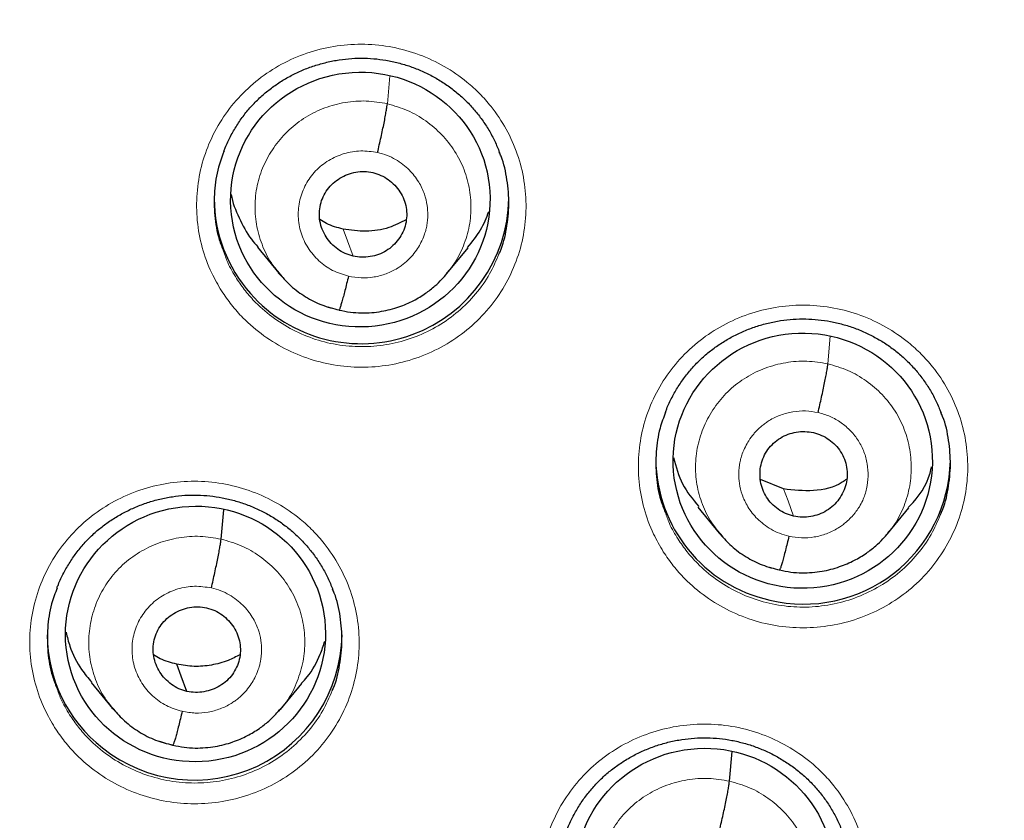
# Model space of a CAD drawing. Header units: millimetres. Extents: x 8 to 2230, y 12 to 2204.
# Tile 47 of 163: x 1065 to 1077, y 1859 to 1868. Entities that reach past the tile are written whole.
import ezdxf

# ---------------------------------------------------------------- set-up
doc = ezdxf.new("R2010")
doc.units = ezdxf.units.MM

msp = doc.modelspace()

# ---------------------------------------------------------------- linework, layer by layer
at = {"color": 252, "linetype": 'Continuous', "lineweight": 0}
for p, q in [((1069.657, 1867.136), (1069.685, 1867.458)), ((1068.445, 1865.14), (1068.424, 1865.168)), ((1069.095, 1864.754), (1068.975, 1864.795)), ((1074.74, 1864.137), (1074.768, 1864.456)), ((1073.531, 1862.139), (1073.505, 1862.171)), ((1074.178, 1861.757), (1074.071, 1861.793)), ((1066.519, 1860.13), (1066.498, 1860.157)), ((1067.177, 1859.737), (1067.031, 1859.785))]:
    msp.add_line(p, q, dxfattribs=at)
at = {"color": 7, "linetype": 'Continuous', "lineweight": 30}
for p, q in [((1068.157, 1865.483), (1068.405, 1865.183)), ((1070.342, 1865.178), (1070.588, 1865.476)), ((1068.398, 1865.187), (1068.42, 1865.165)), ((1068.424, 1865.168), (1068.409, 1865.186)), ((1069.099, 1864.756), (1069.095, 1864.754)), ((1074.228, 1862.694), (1073.962, 1862.805)), ((1067.739, 1862.115), (1067.769, 1862.455)), ((1073.239, 1862.485), (1073.486, 1862.185)), ((1075.427, 1862.178), (1075.674, 1862.476)), ((1073.481, 1862.19), (1073.502, 1862.167)), ((1073.505, 1862.171), (1073.491, 1862.189)), ((1074.182, 1861.758), (1074.178, 1861.757)), ((1066.24, 1860.461), (1066.487, 1860.161)), ((1068.425, 1860.152), (1068.671, 1860.449)), ((1066.479, 1860.171), (1066.495, 1860.154)), ((1066.498, 1860.157), (1066.491, 1860.165)), ((1068.421, 1860.155), (1068.399, 1860.13)), ((1067.181, 1859.738), (1067.177, 1859.737)), ((1073.604, 1859.324), (1073.635, 1859.668))]:
    msp.add_line(p, q, dxfattribs=at)
at = {"color": 252, "linetype": 'Continuous', "lineweight": 0, "flags": 128}
for points in [[(1069.262, 1865.379), (1069.197, 1865.554), (1069.145, 1865.691)], [(1074.345, 1862.381), (1074.28, 1862.556), (1074.228, 1862.694)]]:
    msp.add_lwpolyline(points, dxfattribs=at)
at = {"color": 7, "linetype": 'Continuous', "lineweight": 30, "flags": 128}
msp.add_lwpolyline([(1067.344, 1860.36), (1067.279, 1860.536), (1067.227, 1860.674)], dxfattribs=at)
at = {"color": 7, "linetype": 'Continuous', "lineweight": 30}
for centre, radius, start, end in [((1076.618, 1872.562), 23.103, 180.8483, 359.1517), ((1069.31, 1866.045), 1.651, 180.0713, 221.6306), ((1069.356, 1866.072), 1.703, 221.2711, 359.0367), ((1074.431, 1863.05), 1.677, 180.4023, 257.6351), ((1074.462, 1863.058), 1.692, 256.6585, 358.639), ((1067.391, 1861.015), 1.658, 180.1347, 231.9848), ((1067.432, 1861.039), 1.702, 231.3847, 359.0768)]:
    msp.add_arc(centre, radius, start, end, dxfattribs=at)
at = {"color": 252, "linetype": 'Continuous', "lineweight": 0}
msp.add_arc((1076.617, 1872.592), 23.122, 184.1721, 355.9416, dxfattribs=at)
at = {"color": 7, "linetype": 'Continuous', "lineweight": 30}
for centre, major_axis, ratio in [((1069.345, 1866.031), (1.494, 0.097), 0.981131), ((1074.45, 1863.02), (1.495, 0.05), 0.983788), ((1067.443, 1861.022), (1.492, 0.158), 0.982063), ((1073.318, 1858.228), (1.496, 0.084), 0.984969)]:
    msp.add_ellipse(centre, major_axis=major_axis, ratio=ratio, dxfattribs=at)
for points, knots in [([(1051.429, 1868.578), (1051.457, 1868.402), (1051.513, 1868.042), (1051.613, 1867.502), (1051.725, 1866.958), (1051.85, 1866.417), (1051.987, 1865.878), (1052.137, 1865.343), (1052.298, 1864.811), (1052.471, 1864.283), (1052.656, 1863.758), (1052.853, 1863.238), (1053.062, 1862.722), (1053.282, 1862.211), (1053.514, 1861.705), (1053.757, 1861.204), (1054.012, 1860.708), (1054.277, 1860.218), (1054.554, 1859.734), (1054.841, 1859.256), (1055.139, 1858.785), (1055.448, 1858.32), (1055.767, 1857.862), (1056.097, 1857.411), (1056.436, 1856.967), (1056.786, 1856.531), (1057.145, 1856.102), (1057.514, 1855.682), (1057.892, 1855.269), (1058.28, 1854.865), (1058.676, 1854.47), (1059.081, 1854.083), (1059.495, 1853.705), (1059.918, 1853.336), (1060.349, 1852.977), (1060.787, 1852.627), (1061.234, 1852.286), (1061.688, 1851.956), (1062.149, 1851.635), (1062.618, 1851.325), (1063.093, 1851.025), (1063.575, 1850.735), (1064.064, 1850.456), (1064.559, 1850.188), (1065.059, 1849.93), (1065.566, 1849.684), (1066.077, 1849.448), (1066.595, 1849.224), (1067.084, 1849.024), (1067.403, 1848.903), (1067.546, 1848.849)], [0, 0, 0, 0, 0.020195, 0.041115, 0.062035, 0.082956, 0.103876, 0.124797, 0.145719, 0.16664, 0.187562, 0.208484, 0.229407, 0.25033, 0.271254, 0.292177, 0.313102, 0.334027, 0.354952, 0.375878, 0.396804, 0.417731, 0.438658, 0.459586, 0.480515, 0.501444, 0.522373, 0.543304, 0.564234, 0.585166, 0.606098, 0.62703, 0.647963, 0.668897, 0.689831, 0.710765, 0.731701, 0.752636, 0.773573, 0.79451, 0.815447, 0.836385, 0.857323, 0.878262, 0.899201, 0.920141, 0.941081, 0.962022, 0.982963, 1, 1, 1, 1]), ([(1074.352, 1847.307), (1074.5, 1847.294), (1074.835, 1847.265), (1075.359, 1847.235), (1075.924, 1847.214), (1076.489, 1847.205), (1077.054, 1847.208), (1077.619, 1847.224), (1078.184, 1847.252), (1078.747, 1847.292), (1079.31, 1847.345), (1079.871, 1847.409), (1080.431, 1847.487), (1080.989, 1847.576), (1081.545, 1847.677), (1082.098, 1847.791), (1082.648, 1847.916), (1083.196, 1848.054), (1083.74, 1848.203), (1084.281, 1848.364), (1084.818, 1848.537), (1085.351, 1848.722), (1085.88, 1848.918), (1086.404, 1849.126), (1086.923, 1849.345), (1087.438, 1849.575), (1087.947, 1849.817), (1088.45, 1850.07), (1088.947, 1850.333), (1089.439, 1850.607), (1089.924, 1850.892), (1090.402, 1851.188), (1090.874, 1851.493), (1091.339, 1851.809), (1091.796, 1852.135), (1092.246, 1852.471), (1092.689, 1852.817), (1093.123, 1853.172), (1093.549, 1853.537), (1093.967, 1853.911), (1094.376, 1854.293), (1094.777, 1854.685), (1095.169, 1855.085), (1095.551, 1855.494), (1095.924, 1855.911), (1096.288, 1856.336), (1096.642, 1856.769), (1096.986, 1857.209), (1097.32, 1857.657), (1097.644, 1858.112), (1097.957, 1858.574), (1098.26, 1859.042), (1098.553, 1859.517), (1098.834, 1859.999), (1099.105, 1860.486), (1099.364, 1860.979), (1099.613, 1861.478), (1099.85, 1861.982), (1100.075, 1862.491), (1100.289, 1863.005), (1100.491, 1863.523), (1100.682, 1864.046), (1100.861, 1864.572), (1101.027, 1865.103), (1101.182, 1865.637), (1101.325, 1866.174), (1101.455, 1866.714), (1101.574, 1867.257), (1101.679, 1867.802), (1101.752, 1868.218), (1101.786, 1868.454), (1101.794, 1868.506)], [0, 0, 0, 0, 0.011565, 0.026262, 0.04096, 0.055657, 0.070355, 0.085052, 0.09975, 0.114447, 0.129145, 0.143842, 0.158539, 0.173236, 0.187934, 0.202631, 0.217328, 0.232024, 0.246721, 0.261417, 0.276114, 0.29081, 0.305506, 0.320201, 0.334897, 0.349592, 0.364287, 0.378981, 0.393676, 0.40837, 0.423063, 0.437757, 0.45245, 0.467142, 0.481835, 0.496527, 0.511219, 0.52591, 0.540601, 0.555291, 0.569981, 0.584671, 0.599361, 0.61405, 0.628738, 0.643426, 0.658114, 0.672801, 0.687488, 0.702175, 0.716861, 0.731547, 0.746232, 0.760917, 0.775602, 0.790286, 0.80497, 0.819654, 0.834337, 0.84902, 0.863702, 0.878385, 0.893067, 0.907748, 0.92243, 0.937111, 0.951792, 0.966473, 0.981153, 0.995833, 1, 1, 1, 1]), ([(1067.77, 1866.586), (1067.775, 1866.6), (1067.797, 1866.66), (1067.846, 1866.761), (1067.918, 1866.887), (1068.001, 1867.006), (1068.093, 1867.116), (1068.194, 1867.216), (1068.303, 1867.307), (1068.42, 1867.389), (1068.545, 1867.462), (1068.677, 1867.525), (1068.815, 1867.576), (1068.956, 1867.616), (1069.101, 1867.644), (1069.246, 1867.66), (1069.391, 1867.663), (1069.535, 1867.654), (1069.677, 1867.633), (1069.819, 1867.6), (1069.957, 1867.555), (1070.092, 1867.498), (1070.222, 1867.431), (1070.345, 1867.353), (1070.461, 1867.265), (1070.568, 1867.168), (1070.665, 1867.063), (1070.752, 1866.951), (1070.83, 1866.831), (1070.898, 1866.706), (1070.933, 1866.618), (1070.951, 1866.575)], [0, 0, 0, 0, 0.011259, 0.047258, 0.083255, 0.119015, 0.154378, 0.189244, 0.223844, 0.258779, 0.294093, 0.329692, 0.365455, 0.401244, 0.436901, 0.472324, 0.50745, 0.542206, 0.577053, 0.612189, 0.647563, 0.683104, 0.718723, 0.754301, 0.789749, 0.825005, 0.859986, 0.894871, 0.930068, 0.965529, 1, 1, 1, 1]), ([(1069.544, 1866.573), (1069.551, 1866.603), (1069.564, 1866.661), (1069.584, 1866.75), (1069.602, 1866.835), (1069.619, 1866.915), (1069.633, 1866.988), (1069.644, 1867.051), (1069.653, 1867.104), (1069.655, 1867.125), (1069.657, 1867.136)], [0, 0, 0, 0, 0.125517, 0.250291, 0.375166, 0.50026, 0.625323, 0.750106, 0.874719, 1, 1, 1, 1]), ([(1067.772, 1866.588), (1067.749, 1866.527), (1067.692, 1866.379), (1067.656, 1866.127), (1067.659, 1865.847), (1067.697, 1865.611), (1067.75, 1865.478), (1067.768, 1865.433)], [0, 0, 0, 0, 0.164311, 0.401556, 0.638802, 0.876033, 1, 1, 1, 1]), ([(1070.945, 1865.403), (1070.949, 1865.412), (1070.993, 1865.504), (1071.036, 1865.699), (1071.068, 1865.978), (1071.042, 1866.258), (1071.001, 1866.461), (1070.955, 1866.562), (1070.948, 1866.577)], [0, 0, 0, 0, 0.022848, 0.256624, 0.490399, 0.724148, 0.957897, 1, 1, 1, 1]), ([(1069.262, 1865.379), (1069.23, 1865.388), (1069.167, 1865.406), (1069.082, 1865.457), (1069.008, 1865.522), (1068.948, 1865.6), (1068.903, 1865.687), (1068.876, 1865.78), (1068.869, 1865.877), (1068.882, 1865.973), (1068.914, 1866.065), (1068.963, 1866.149), (1069.029, 1866.221), (1069.108, 1866.28), (1069.197, 1866.323), (1069.292, 1866.35), (1069.392, 1866.359), (1069.457, 1866.348), (1069.489, 1866.342)], [0, 0, 0, 0, 0.062616, 0.125098, 0.187758, 0.250493, 0.313058, 0.375347, 0.437604, 0.499998, 0.562392, 0.624651, 0.686941, 0.749507, 0.812242, 0.874902, 0.937383, 1, 1, 1, 1]), ([(1069.489, 1866.342), (1069.521, 1866.333), (1069.584, 1866.314), (1069.669, 1866.263), (1069.744, 1866.198), (1069.805, 1866.121), (1069.85, 1866.035), (1069.876, 1865.941), (1069.883, 1865.844), (1069.87, 1865.747), (1069.839, 1865.655), (1069.789, 1865.571), (1069.723, 1865.498), (1069.645, 1865.438), (1069.556, 1865.395), (1069.46, 1865.37), (1069.36, 1865.362), (1069.295, 1865.373), (1069.262, 1865.379)], [0, 0, 0, 0, 0.062453, 0.124914, 0.187517, 0.250106, 0.312497, 0.374752, 0.437128, 0.499593, 0.562031, 0.624529, 0.687149, 0.749751, 0.81225, 0.874787, 0.937388, 1, 1, 1, 1]), ([(1067.855, 1866.09), (1067.855, 1866.09), (1067.868, 1865.996), (1067.944, 1865.82), (1068.047, 1865.615), (1068.137, 1865.515), (1068.162, 1865.487)], [0, 0, 0, 0, 0.000043, 0.41641, 0.832507, 1, 1, 1, 1]), ([(1070.583, 1865.48), (1070.637, 1865.545), (1070.74, 1865.671), (1070.8, 1865.822), (1070.828, 1865.895)], [0, 0, 0, 0, 0.515768, 1, 1, 1, 1]), ([(1069.145, 1865.691), (1069.08, 1865.708), (1068.985, 1865.733), (1068.903, 1865.784), (1068.878, 1865.8)], [0, 0, 0, 0, 0.691079, 1, 1, 1, 1]), ([(1069.874, 1865.798), (1069.809, 1865.765), (1069.664, 1865.692), (1069.41, 1865.653), (1069.233, 1865.678), (1069.145, 1865.691)], [0, 0, 0, 0, 0.291054, 0.645434, 1, 1, 1, 1]), ([(1068.42, 1865.165), (1068.46, 1865.12), (1068.547, 1865.023), (1068.711, 1864.906), (1068.898, 1864.809), (1069.033, 1864.775), (1069.1, 1864.758)], [0, 0, 0, 0, 0.22218, 0.482484, 0.741527, 1, 1, 1, 1]), ([(1069.1, 1864.757), (1069.144, 1864.748), (1069.228, 1864.731), (1069.354, 1864.723), (1069.474, 1864.726), (1069.621, 1864.745), (1069.785, 1864.787), (1069.955, 1864.86), (1070.093, 1864.943), (1070.2, 1865.028), (1070.282, 1865.106), (1070.325, 1865.157), (1070.344, 1865.18)], [0, 0, 0, 0, 0.095839, 0.186903, 0.273437, 0.355547, 0.50647, 0.639858, 0.755729, 0.854237, 0.935589, 1, 1, 1, 1]), ([(1069.208, 1865.148), (1069.201, 1865.119), (1069.187, 1865.061), (1069.167, 1864.982), (1069.149, 1864.911), (1069.132, 1864.851), (1069.118, 1864.804), (1069.107, 1864.771), (1069.103, 1864.762), (1069.1, 1864.758)], [0, 0, 0, 0, 0.145059, 0.290595, 0.436565, 0.582618, 0.728564, 0.874523, 1, 1, 1, 1]), ([(1072.865, 1863.576), (1072.87, 1863.59), (1072.891, 1863.65), (1072.94, 1863.751), (1073.012, 1863.877), (1073.095, 1863.995), (1073.187, 1864.106), (1073.288, 1864.206), (1073.397, 1864.298), (1073.514, 1864.38), (1073.639, 1864.453), (1073.771, 1864.516), (1073.908, 1864.568), (1074.05, 1864.608), (1074.194, 1864.637), (1074.339, 1864.653), (1074.484, 1864.656), (1074.628, 1864.648), (1074.771, 1864.627), (1074.912, 1864.594), (1075.051, 1864.55), (1075.186, 1864.494), (1075.315, 1864.426), (1075.439, 1864.349), (1075.555, 1864.261), (1075.661, 1864.165), (1075.759, 1864.061), (1075.846, 1863.949), (1075.924, 1863.829), (1075.992, 1863.704), (1076.028, 1863.616), (1076.046, 1863.573)], [0, 0, 0, 0, 0.011274, 0.047263, 0.083246, 0.118991, 0.154338, 0.189186, 0.223768, 0.258682, 0.293977, 0.329555, 0.365298, 0.401067, 0.436703, 0.472105, 0.50721, 0.541946, 0.576776, 0.611894, 0.647254, 0.682781, 0.718389, 0.753957, 0.789396, 0.824644, 0.859619, 0.8945, 0.929694, 0.965152, 1, 1, 1, 1]), ([(1074.627, 1863.575), (1074.634, 1863.604), (1074.647, 1863.663), (1074.667, 1863.752), (1074.686, 1863.838), (1074.703, 1863.919), (1074.717, 1863.992), (1074.728, 1864.054), (1074.736, 1864.105), (1074.738, 1864.127), (1074.74, 1864.137)], [0, 0, 0, 0, 0.125468, 0.25062, 0.375607, 0.500345, 0.624906, 0.749642, 0.874661, 1, 1, 1, 1]), ([(1072.867, 1863.578), (1072.844, 1863.517), (1072.788, 1863.37), (1072.751, 1863.118), (1072.755, 1862.839), (1072.792, 1862.604), (1072.845, 1862.472), (1072.863, 1862.426)], [0, 0, 0, 0, 0.1648619, 0.3993359, 0.6406083, 0.8750568, 1, 1, 1, 1]), ([(1076.04, 1862.401), (1076.044, 1862.41), (1076.089, 1862.502), (1076.132, 1862.697), (1076.163, 1862.975), (1076.138, 1863.256), (1076.097, 1863.458), (1076.05, 1863.56), (1076.043, 1863.574)], [0, 0, 0, 0, 0.024981, 0.255195, 0.492085, 0.722283, 0.959156, 1, 1, 1, 1]), ([(1074.345, 1862.381), (1074.314, 1862.39), (1074.25, 1862.408), (1074.165, 1862.459), (1074.09, 1862.522), (1074.029, 1862.599), (1073.985, 1862.686), (1073.96, 1862.781), (1073.954, 1862.878), (1073.965, 1862.974), (1073.996, 1863.067), (1074.046, 1863.151), (1074.111, 1863.224), (1074.19, 1863.284), (1074.279, 1863.327), (1074.375, 1863.352), (1074.475, 1863.36), (1074.54, 1863.349), (1074.572, 1863.344)], [0, 0, 0, 0, 0.062537, 0.125052, 0.187533, 0.249869, 0.312133, 0.374589, 0.437205, 0.499768, 0.562171, 0.6246, 0.687124, 0.749638, 0.812152, 0.874768, 0.937402, 1, 1, 1, 1]), ([(1074.572, 1863.344), (1074.604, 1863.335), (1074.668, 1863.316), (1074.754, 1863.266), (1074.829, 1863.202), (1074.89, 1863.125), (1074.933, 1863.038), (1074.959, 1862.944), (1074.966, 1862.847), (1074.952, 1862.751), (1074.92, 1862.659), (1074.87, 1862.574), (1074.806, 1862.501), (1074.727, 1862.441), (1074.638, 1862.398), (1074.542, 1862.373), (1074.443, 1862.365), (1074.378, 1862.375), (1074.345, 1862.381)], [0, 0, 0, 0, 0.0625978, 0.125232, 0.1878476, 0.2503618, 0.3128756, 0.3754002, 0.4378287, 0.5002315, 0.5627945, 0.6254109, 0.6878674, 0.750131, 0.8124666, 0.8749476, 0.9374635, 1, 1, 1, 1]), ([(1072.959, 1863.055), (1072.987, 1862.951), (1073.041, 1862.742), (1073.181, 1862.576), (1073.25, 1862.493)], [0, 0, 0, 0, 0.502948, 1, 1, 1, 1]), ([(1075.667, 1862.482), (1075.686, 1862.501), (1075.812, 1862.623), (1075.907, 1862.793), (1075.936, 1862.945), (1075.937, 1862.951)], [0, 0, 0, 0, 0.144086, 0.963607, 1, 1, 1, 1]), ([(1074.957, 1862.807), (1074.94, 1862.794), (1074.831, 1862.714), (1074.571, 1862.657), (1074.343, 1862.681), (1074.228, 1862.694)], [0, 0, 0, 0, 0.08324, 0.541436, 1, 1, 1, 1]), ([(1065.845, 1861.55), (1065.85, 1861.564), (1065.871, 1861.625), (1065.921, 1861.726), (1065.993, 1861.851), (1066.076, 1861.97), (1066.168, 1862.08), (1066.269, 1862.18), (1066.378, 1862.271), (1066.495, 1862.353), (1066.62, 1862.425), (1066.752, 1862.487), (1066.889, 1862.539), (1067.031, 1862.579), (1067.175, 1862.607), (1067.321, 1862.623), (1067.466, 1862.626), (1067.609, 1862.616), (1067.752, 1862.595), (1067.893, 1862.562), (1068.032, 1862.517), (1068.167, 1862.461), (1068.297, 1862.393), (1068.42, 1862.315), (1068.536, 1862.227), (1068.642, 1862.131), (1068.739, 1862.026), (1068.827, 1861.914), (1068.905, 1861.794), (1068.973, 1861.669), (1069.009, 1861.581), (1069.026, 1861.537)], [0, 0, 0, 0, 0.011523, 0.047505, 0.083483, 0.119225, 0.154569, 0.189417, 0.223997, 0.258909, 0.294199, 0.329771, 0.365507, 0.401266, 0.436892, 0.472283, 0.507377, 0.542098, 0.576909, 0.612007, 0.647345, 0.682849, 0.718431, 0.753972, 0.789382, 0.824601, 0.859547, 0.894396, 0.929559, 0.964988, 1, 1, 1, 1]), ([(1067.626, 1861.553), (1067.633, 1861.582), (1067.646, 1861.64), (1067.666, 1861.729), (1067.684, 1861.814), (1067.701, 1861.895), (1067.715, 1861.968), (1067.726, 1862.03), (1067.735, 1862.082), (1067.737, 1862.104), (1067.739, 1862.115)], [0, 0, 0, 0, 0.125784, 0.250641, 0.375464, 0.500424, 0.625329, 0.74999, 0.874581, 1, 1, 1, 1]), ([(1073.502, 1862.167), (1073.542, 1862.123), (1073.629, 1862.025), (1073.793, 1861.908), (1073.98, 1861.811), (1074.116, 1861.777), (1074.183, 1861.76)], [0, 0, 0, 0, 0.2228842, 0.482912, 0.7417149, 1, 1, 1, 1]), ([(1074.183, 1861.76), (1074.227, 1861.751), (1074.311, 1861.733), (1074.437, 1861.726), (1074.558, 1861.729), (1074.704, 1861.748), (1074.869, 1861.791), (1075.04, 1861.864), (1075.179, 1861.947), (1075.288, 1862.032), (1075.371, 1862.11), (1075.415, 1862.162), (1075.434, 1862.184)], [0, 0, 0, 0, 0.0954016, 0.1860915, 0.2723268, 0.3542194, 0.5049481, 0.6384144, 0.7545616, 0.8534629, 0.935214, 1, 1, 1, 1]), ([(1074.291, 1862.15), (1074.284, 1862.121), (1074.27, 1862.064), (1074.25, 1861.985), (1074.232, 1861.914), (1074.215, 1861.853), (1074.201, 1861.806), (1074.19, 1861.774), (1074.186, 1861.765), (1074.184, 1861.761)], [0, 0, 0, 0, 0.145424, 0.291262, 0.437508, 0.583835, 0.73006, 0.876294, 1, 1, 1, 1]), ([(1069.097, 1827.137), (1069.158, 1827.127), (1069.47, 1827.074), (1070.037, 1826.991), (1070.798, 1826.888), (1071.56, 1826.799), (1072.323, 1826.721), (1073.088, 1826.656), (1073.854, 1826.603), (1074.62, 1826.562), (1075.387, 1826.534), (1076.155, 1826.518), (1076.922, 1826.514), (1077.69, 1826.522), (1078.457, 1826.543), (1079.224, 1826.576), (1079.99, 1826.622), (1080.755, 1826.679), (1081.52, 1826.749), (1082.283, 1826.832), (1083.044, 1826.926), (1083.804, 1827.033), (1084.562, 1827.151), (1085.318, 1827.282), (1086.072, 1827.425), (1086.823, 1827.581), (1087.571, 1827.748), (1088.317, 1827.927), (1089.059, 1828.118), (1089.799, 1828.321), (1090.534, 1828.536), (1091.266, 1828.762), (1091.995, 1829), (1092.719, 1829.25), (1093.439, 1829.512), (1094.154, 1829.785), (1094.865, 1830.069), (1095.571, 1830.365), (1096.272, 1830.672), (1096.968, 1830.99), (1097.658, 1831.32), (1098.343, 1831.66), (1099.022, 1832.011), (1099.695, 1832.373), (1100.362, 1832.746), (1101.023, 1833.13), (1101.677, 1833.524), (1102.325, 1833.929), (1102.966, 1834.344), (1103.599, 1834.769), (1104.226, 1835.204), (1104.845, 1835.649), (1105.457, 1836.104), (1106.061, 1836.569), (1106.658, 1837.043), (1107.246, 1837.527), (1107.826, 1838.021), (1108.398, 1838.523), (1108.962, 1839.035), (1109.517, 1839.556), (1110.063, 1840.085), (1110.6, 1840.623), (1111.129, 1841.17), (1111.648, 1841.725), (1112.158, 1842.288), (1112.658, 1842.86), (1113.149, 1843.439), (1113.63, 1844.026), (1114.101, 1844.621), (1114.563, 1845.223), (1115.014, 1845.833), (1115.455, 1846.45), (1115.886, 1847.074), (1116.306, 1847.704), (1116.716, 1848.341), (1117.115, 1848.985), (1117.503, 1849.635), (1117.88, 1850.291), (1118.247, 1850.953), (1118.602, 1851.621), (1118.947, 1852.295), (1119.28, 1852.974), (1119.601, 1853.658), (1119.912, 1854.347), (1120.21, 1855.042), (1120.498, 1855.74), (1120.773, 1856.444), (1121.037, 1857.151), (1121.289, 1857.863), (1121.529, 1858.579), (1121.757, 1859.299), (1121.973, 1860.022), (1122.177, 1860.748), (1122.345, 1861.382), (1122.44, 1861.774), (1122.476, 1861.922)], [0, 0, 0, 0, 0.002613, 0.013502, 0.024391, 0.03528, 0.046168, 0.057057, 0.067946, 0.078835, 0.089724, 0.100613, 0.111502, 0.122391, 0.13328, 0.144169, 0.155058, 0.165946, 0.176835, 0.187724, 0.198613, 0.209502, 0.220391, 0.23128, 0.242169, 0.253057, 0.263946, 0.274835, 0.285724, 0.296613, 0.307501, 0.31839, 0.329279, 0.340167, 0.351056, 0.361945, 0.372833, 0.383722, 0.39461, 0.405499, 0.416387, 0.427276, 0.438164, 0.449052, 0.459941, 0.470829, 0.481717, 0.492605, 0.503493, 0.514381, 0.52527, 0.536158, 0.547045, 0.557933, 0.568821, 0.579709, 0.590597, 0.601484, 0.612372, 0.62326, 0.634147, 0.645035, 0.655922, 0.66681, 0.677697, 0.688584, 0.699471, 0.710359, 0.721246, 0.732133, 0.74302, 0.753907, 0.764794, 0.775681, 0.786568, 0.797454, 0.808341, 0.819228, 0.830114, 0.841001, 0.851887, 0.862774, 0.87366, 0.884547, 0.895433, 0.906319, 0.917206, 0.928092, 0.938978, 0.949864, 0.96075, 0.971637, 0.982523, 0.993409, 1, 1, 1, 1]), ([(1065.847, 1861.552), (1065.824, 1861.492), (1065.767, 1861.344), (1065.731, 1861.093), (1065.734, 1860.813), (1065.772, 1860.579), (1065.825, 1860.446), (1065.843, 1860.401)], [0, 0, 0, 0, 0.164021, 0.401836, 0.63965, 0.877413, 1, 1, 1, 1]), ([(1069.02, 1860.37), (1069.024, 1860.378), (1069.069, 1860.47), (1069.111, 1860.664), (1069.143, 1860.943), (1069.117, 1861.222), (1069.077, 1861.424), (1069.031, 1861.524), (1069.024, 1861.539)], [0, 0, 0, 0, 0.022445, 0.256684, 0.490922, 0.725116, 0.959311, 1, 1, 1, 1]), ([(1067.344, 1860.36), (1067.312, 1860.369), (1067.249, 1860.387), (1067.164, 1860.439), (1067.09, 1860.504), (1067.029, 1860.581), (1066.985, 1860.668), (1066.958, 1860.761), (1066.951, 1860.858), (1066.964, 1860.954), (1066.996, 1861.046), (1067.045, 1861.13), (1067.111, 1861.202), (1067.19, 1861.26), (1067.279, 1861.304), (1067.374, 1861.33), (1067.474, 1861.339), (1067.539, 1861.328), (1067.571, 1861.322)], [0, 0, 0, 0, 0.062616, 0.125096, 0.187755, 0.25049, 0.313056, 0.375345, 0.437603, 0.499996, 0.562391, 0.624651, 0.686943, 0.749509, 0.812244, 0.874903, 0.937383, 1, 1, 1, 1]), ([(1067.571, 1861.322), (1067.603, 1861.313), (1067.667, 1861.295), (1067.752, 1861.243), (1067.826, 1861.179), (1067.886, 1861.101), (1067.931, 1861.014), (1067.958, 1860.921), (1067.964, 1860.824), (1067.951, 1860.728), (1067.92, 1860.637), (1067.871, 1860.553), (1067.805, 1860.48), (1067.726, 1860.422), (1067.637, 1860.379), (1067.541, 1860.353), (1067.442, 1860.343), (1067.377, 1860.355), (1067.344, 1860.36)], [0, 0, 0, 0, 0.0626161, 0.125096, 0.1877554, 0.2504899, 0.3130555, 0.3753449, 0.4376024, 0.4999958, 0.5623905, 0.6246509, 0.6869428, 0.7495093, 0.8122438, 0.8749028, 0.9373829, 1, 1, 1, 1]), ([(1065.95, 1861.041), (1065.963, 1860.987), (1066, 1860.836), (1066.1, 1860.638), (1066.205, 1860.513), (1066.245, 1860.465)], [0, 0, 0, 0, 0.25448, 0.715755, 1, 1, 1, 1]), ([(1068.666, 1860.453), (1068.688, 1860.477), (1068.779, 1860.575), (1068.872, 1860.742), (1068.918, 1860.888), (1068.934, 1860.939)], [0, 0, 0, 0, 0.175732, 0.712961, 1, 1, 1, 1]), ([(1067.227, 1860.674), (1067.162, 1860.69), (1067.067, 1860.715), (1066.985, 1860.766), (1066.96, 1860.782)], [0, 0, 0, 0, 0.690889, 1, 1, 1, 1]), ([(1067.956, 1860.783), (1067.911, 1860.76), (1067.807, 1860.705), (1067.627, 1860.659), (1067.426, 1860.639), (1067.293, 1860.662), (1067.227, 1860.674)], [0, 0, 0, 0, 0.202384, 0.468569, 0.733993, 1, 1, 1, 1]), ([(1066.495, 1860.154), (1066.537, 1860.108), (1066.626, 1860.008), (1066.792, 1859.889), (1066.979, 1859.791), (1067.115, 1859.758), (1067.182, 1859.741)], [0, 0, 0, 0, 0.230645, 0.488075, 0.744298, 1, 1, 1, 1]), ([(1067.182, 1859.74), (1067.226, 1859.731), (1067.31, 1859.713), (1067.436, 1859.705), (1067.556, 1859.709), (1067.703, 1859.727), (1067.867, 1859.769), (1068.037, 1859.843), (1068.175, 1859.926), (1068.283, 1860.01), (1068.364, 1860.089), (1068.408, 1860.14), (1068.427, 1860.162)], [0, 0, 0, 0, 0.095782, 0.186797, 0.27329, 0.355368, 0.506252, 0.639631, 0.75552, 0.854072, 0.935495, 1, 1, 1, 1]), ([(1067.29, 1860.13), (1067.283, 1860.101), (1067.269, 1860.043), (1067.249, 1859.964), (1067.231, 1859.894), (1067.214, 1859.833), (1067.2, 1859.786), (1067.189, 1859.754), (1067.184, 1859.745), (1067.182, 1859.741)], [0, 0, 0, 0, 0.144766, 0.290211, 0.43624, 0.582443, 0.728562, 0.874645, 1, 1, 1, 1]), ([(1071.725, 1858.746), (1071.73, 1858.761), (1071.751, 1858.822), (1071.801, 1858.923), (1071.873, 1859.049), (1071.956, 1859.167), (1072.048, 1859.277), (1072.149, 1859.378), (1072.258, 1859.469), (1072.375, 1859.551), (1072.5, 1859.624), (1072.631, 1859.686), (1072.769, 1859.738), (1072.911, 1859.779), (1073.055, 1859.807), (1073.2, 1859.823), (1073.345, 1859.826), (1073.489, 1859.818), (1073.631, 1859.797), (1073.773, 1859.764), (1073.911, 1859.72), (1074.046, 1859.664), (1074.176, 1859.596), (1074.299, 1859.519), (1074.415, 1859.432), (1074.522, 1859.335), (1074.619, 1859.231), (1074.707, 1859.119), (1074.785, 1859), (1074.853, 1858.874), (1074.889, 1858.786), (1074.907, 1858.743)], [0, 0, 0, 0, 0.011782, 0.047751, 0.083713, 0.119436, 0.15476, 0.189585, 0.224141, 0.259028, 0.294294, 0.329842, 0.365553, 0.401288, 0.436889, 0.472256, 0.507323, 0.542021, 0.576812, 0.611893, 0.647214, 0.682704, 0.718275, 0.753806, 0.789209, 0.824422, 0.859363, 0.894212, 0.929375, 0.964803, 1, 1, 1, 1]), ([(1073.491, 1858.762), (1073.498, 1858.791), (1073.511, 1858.85), (1073.531, 1858.939), (1073.55, 1859.025), (1073.567, 1859.106), (1073.581, 1859.179), (1073.592, 1859.241), (1073.6, 1859.292), (1073.602, 1859.313), (1073.604, 1859.324)], [0, 0, 0, 0, 0.125698, 0.250928, 0.375872, 0.500488, 0.624906, 0.749537, 0.874542, 1, 1, 1, 1])]:
    msp.add_open_spline(points, degree=3, knots=knots, dxfattribs=at)
at = {"color": 252, "linetype": 'Continuous', "lineweight": 0}
for points, knots in [([(1067.744, 1864.977), (1067.704, 1865.045), (1067.611, 1865.204), (1067.513, 1865.478), (1067.455, 1865.787), (1067.452, 1866.103), (1067.503, 1866.414), (1067.606, 1866.712), (1067.759, 1866.989), (1067.958, 1867.236), (1068.196, 1867.448), (1068.467, 1867.617), (1068.763, 1867.74), (1069.076, 1867.811), (1069.397, 1867.831), (1069.717, 1867.796), (1070.027, 1867.71), (1070.318, 1867.574), (1070.548, 1867.416), (1070.724, 1867.255), (1070.882, 1867.077), (1071.036, 1866.846), (1071.165, 1866.557), (1071.242, 1866.25), (1071.266, 1865.936), (1071.235, 1865.622), (1071.152, 1865.318), (1071.016, 1865.032), (1070.835, 1864.772), (1070.61, 1864.547), (1070.351, 1864.361), (1070.063, 1864.221), (1069.756, 1864.129), (1069.436, 1864.091), (1069.115, 1864.104), (1068.8, 1864.172), (1068.501, 1864.289), (1068.227, 1864.454), (1068.015, 1864.636), (1067.856, 1864.813), (1067.782, 1864.922), (1067.744, 1864.977)], [0, 0, 0, 0, 0.020147, 0.046988, 0.073829, 0.100671, 0.127514, 0.154359, 0.181204, 0.208052, 0.2349, 0.26175, 0.288599, 0.315448, 0.342298, 0.369145, 0.395992, 0.422836, 0.449681, 0.466444, 0.483207, 0.510049, 0.536891, 0.563732, 0.590574, 0.617417, 0.644261, 0.671107, 0.697953, 0.724802, 0.75165, 0.7785, 0.80535, 0.832198, 0.859047, 0.885893, 0.91274, 0.939583, 0.966427, 0.983213, 1, 1, 1, 1]), ([(1068.409, 1865.186), (1068.378, 1865.224), (1068.294, 1865.323), (1068.204, 1865.514), (1068.139, 1865.745), (1068.123, 1865.985), (1068.154, 1866.224), (1068.234, 1866.451), (1068.358, 1866.658), (1068.519, 1866.84), (1068.712, 1866.988), (1068.932, 1867.096), (1069.169, 1867.157), (1069.415, 1867.177), (1069.576, 1867.15), (1069.657, 1867.136)], [0, 0, 0, 0, 0.048055, 0.127293, 0.206612, 0.285914, 0.365065, 0.444246, 0.523667, 0.603164, 0.682502, 0.761729, 0.841087, 0.920534, 1, 1, 1, 1]), ([(1069.657, 1867.136), (1069.735, 1867.113), (1069.892, 1867.067), (1070.104, 1866.943), (1070.289, 1866.784), (1070.44, 1866.594), (1070.549, 1866.378), (1070.612, 1866.145), (1070.629, 1865.905), (1070.598, 1865.666), (1070.516, 1865.441), (1070.427, 1865.277), (1070.356, 1865.2), (1070.339, 1865.182)], [0, 0, 0, 0, 0.097185, 0.194442, 0.291712, 0.388779, 0.4857, 0.582721, 0.679722, 0.776538, 0.873391, 0.970536, 1, 1, 1, 1]), ([(1069.208, 1865.148), (1069.145, 1865.167), (1069.021, 1865.205), (1068.861, 1865.321), (1068.735, 1865.469), (1068.653, 1865.646), (1068.621, 1865.836), (1068.64, 1866.029), (1068.709, 1866.21), (1068.823, 1866.367), (1068.975, 1866.489), (1069.155, 1866.568), (1069.35, 1866.602), (1069.479, 1866.583), (1069.544, 1866.573)], [0, 0, 0, 0, 0.083337, 0.166671, 0.250005, 0.333339, 0.416672, 0.500003, 0.583333, 0.666667, 0.750001, 0.833337, 0.916667, 1, 1, 1, 1]), ([(1069.544, 1866.573), (1069.581, 1866.563), (1069.653, 1866.544), (1069.751, 1866.496), (1069.836, 1866.439), (1069.93, 1866.356), (1070.02, 1866.242), (1070.087, 1866.101), (1070.118, 1865.971), (1070.125, 1865.873), (1070.122, 1865.806), (1070.117, 1865.764), (1070.111, 1865.727), (1070.105, 1865.698), (1070.096, 1865.663), (1070.079, 1865.609), (1070.048, 1865.539), (1070.004, 1865.462), (1069.961, 1865.404), (1069.921, 1865.359), (1069.889, 1865.327), (1069.854, 1865.296), (1069.815, 1865.266), (1069.747, 1865.222), (1069.644, 1865.172), (1069.503, 1865.134), (1069.355, 1865.122), (1069.257, 1865.139), (1069.208, 1865.148)], [0, 0, 0, 0, 0.048773, 0.095074, 0.139063, 0.180765, 0.257099, 0.324198, 0.382077, 0.430663, 0.451494, 0.470023, 0.48625, 0.500172, 0.508716, 0.533732, 0.573391, 0.607952, 0.648939, 0.667126, 0.686328, 0.706544, 0.727781, 0.750052, 0.811357, 0.873436, 0.936251, 1, 1, 1, 1]), ([(1067.768, 1865.433), (1067.782, 1865.39), (1067.819, 1865.281), (1067.88, 1865.182), (1067.917, 1865.121)], [0, 0, 0, 0, 0.388785, 1, 1, 1, 1]), ([(1067.917, 1865.121), (1067.95, 1865.072), (1068.016, 1864.975), (1068.159, 1864.816), (1068.348, 1864.654), (1068.594, 1864.506), (1068.861, 1864.401), (1069.142, 1864.341), (1069.43, 1864.329), (1069.715, 1864.363), (1069.991, 1864.445), (1070.248, 1864.57), (1070.48, 1864.736), (1070.68, 1864.938), (1070.84, 1865.161), (1070.911, 1865.325), (1070.945, 1865.403)], [0, 0, 0, 0, 0.0475404, 0.0950809, 0.1711011, 0.2471214, 0.3231414, 0.3991615, 0.4751824, 0.5512033, 0.6272343, 0.7032654, 0.7793052, 0.855345, 0.9313884, 1, 1, 1, 1]), ([(1072.841, 1861.97), (1072.802, 1862.037), (1072.709, 1862.195), (1072.611, 1862.466), (1072.552, 1862.776), (1072.549, 1863.091), (1072.599, 1863.402), (1072.702, 1863.7), (1072.855, 1863.977), (1073.053, 1864.225), (1073.291, 1864.438), (1073.562, 1864.607), (1073.858, 1864.73), (1074.171, 1864.802), (1074.492, 1864.823), (1074.812, 1864.789), (1075.122, 1864.704), (1075.412, 1864.569), (1075.643, 1864.411), (1075.819, 1864.251), (1075.978, 1864.074), (1076.132, 1863.843), (1076.261, 1863.555), (1076.338, 1863.249), (1076.363, 1862.935), (1076.332, 1862.622), (1076.249, 1862.317), (1076.114, 1862.031), (1075.933, 1861.771), (1075.709, 1861.545), (1075.45, 1861.359), (1075.162, 1861.218), (1074.855, 1861.126), (1074.536, 1861.087), (1074.214, 1861.099), (1073.9, 1861.165), (1073.601, 1861.282), (1073.326, 1861.446), (1073.113, 1861.627), (1072.953, 1861.805), (1072.878, 1861.915), (1072.841, 1861.97)], [0, 0, 0, 0, 0.019877, 0.046722, 0.073567, 0.100415, 0.127262, 0.154112, 0.180961, 0.207811, 0.23466, 0.261507, 0.288355, 0.3152, 0.342045, 0.368887, 0.395729, 0.42257, 0.449411, 0.46617, 0.48293, 0.509776, 0.536623, 0.563469, 0.590316, 0.617164, 0.644012, 0.670862, 0.697711, 0.72456, 0.751409, 0.778256, 0.805103, 0.831947, 0.858791, 0.885632, 0.912474, 0.939315, 0.966156, 0.983078, 1, 1, 1, 1]), ([(1073.491, 1862.189), (1073.46, 1862.226), (1073.377, 1862.324), (1073.286, 1862.514), (1073.221, 1862.745), (1073.205, 1862.985), (1073.238, 1863.223), (1073.319, 1863.45), (1073.441, 1863.659), (1073.601, 1863.841), (1073.795, 1863.988), (1074.015, 1864.094), (1074.252, 1864.157), (1074.498, 1864.177), (1074.659, 1864.151), (1074.74, 1864.137)], [0, 0, 0, 0, 0.047498, 0.126856, 0.206265, 0.285611, 0.36488, 0.444313, 0.523853, 0.603252, 0.682427, 0.761672, 0.841088, 0.920539, 1, 1, 1, 1]), ([(1074.74, 1864.137), (1074.818, 1864.115), (1074.975, 1864.069), (1075.186, 1863.945), (1075.371, 1863.787), (1075.522, 1863.597), (1075.629, 1863.381), (1075.692, 1863.149), (1075.709, 1862.909), (1075.68, 1862.669), (1075.601, 1862.443), (1075.514, 1862.279), (1075.444, 1862.203), (1075.428, 1862.186)], [0, 0, 0, 0, 0.097326, 0.19464, 0.291911, 0.388971, 0.485947, 0.583197, 0.68062, 0.77791, 0.875002, 0.972186, 1, 1, 1, 1]), ([(1074.291, 1862.15), (1074.254, 1862.16), (1074.182, 1862.179), (1074.084, 1862.227), (1073.999, 1862.284), (1073.904, 1862.367), (1073.815, 1862.48), (1073.748, 1862.621), (1073.716, 1862.751), (1073.71, 1862.848), (1073.713, 1862.915), (1073.718, 1862.958), (1073.724, 1862.994), (1073.73, 1863.023), (1073.738, 1863.057), (1073.755, 1863.109), (1073.785, 1863.179), (1073.829, 1863.256), (1073.872, 1863.315), (1073.912, 1863.36), (1073.944, 1863.392), (1073.98, 1863.424), (1074.019, 1863.455), (1074.089, 1863.5), (1074.193, 1863.551), (1074.335, 1863.588), (1074.482, 1863.6), (1074.579, 1863.583), (1074.627, 1863.575)], [0, 0, 0, 0, 0.048779, 0.095085, 0.139078, 0.180784, 0.257123, 0.324224, 0.382102, 0.430684, 0.451513, 0.470037, 0.48626, 0.500177, 0.507923, 0.532169, 0.57157, 0.606244, 0.647572, 0.66596, 0.685398, 0.705885, 0.727431, 0.750045, 0.812733, 0.875274, 0.937631, 1, 1, 1, 1]), ([(1074.627, 1863.575), (1074.674, 1863.562), (1074.768, 1863.535), (1074.895, 1863.461), (1075.006, 1863.366), (1075.096, 1863.252), (1075.161, 1863.123), (1075.198, 1862.984), (1075.208, 1862.84), (1075.192, 1862.696), (1075.153, 1862.579), (1075.115, 1862.508), (1075.095, 1862.476), (1075.086, 1862.463), (1075.077, 1862.45), (1075.069, 1862.44), (1075.058, 1862.425), (1075.035, 1862.396), (1074.995, 1862.351), (1074.945, 1862.306), (1074.898, 1862.27), (1074.828, 1862.224), (1074.725, 1862.174), (1074.583, 1862.136), (1074.436, 1862.124), (1074.339, 1862.141), (1074.291, 1862.15)], [0, 0, 0, 0, 0.062596, 0.124978, 0.187337, 0.249629, 0.311862, 0.374265, 0.436879, 0.499531, 0.562171, 0.597213, 0.604096, 0.610977, 0.617856, 0.624733, 0.626569, 0.642337, 0.673495, 0.704768, 0.728688, 0.749878, 0.812379, 0.874897, 0.937371, 1, 1, 1, 1]), ([(1065.818, 1859.944), (1065.779, 1860.012), (1065.686, 1860.17), (1065.588, 1860.443), (1065.529, 1860.752), (1065.527, 1861.067), (1065.577, 1861.377), (1065.681, 1861.675), (1065.833, 1861.952), (1066.032, 1862.199), (1066.27, 1862.41), (1066.541, 1862.579), (1066.837, 1862.701), (1067.151, 1862.772), (1067.472, 1862.791), (1067.792, 1862.757), (1068.101, 1862.671), (1068.392, 1862.535), (1068.623, 1862.377), (1068.799, 1862.216), (1068.957, 1862.038), (1069.11, 1861.807), (1069.239, 1861.519), (1069.316, 1861.213), (1069.341, 1860.899), (1069.309, 1860.586), (1069.226, 1860.282), (1069.091, 1859.997), (1068.91, 1859.737), (1068.685, 1859.512), (1068.426, 1859.326), (1068.138, 1859.187), (1067.83, 1859.096), (1067.511, 1859.057), (1067.189, 1859.071), (1066.875, 1859.138), (1066.576, 1859.255), (1066.302, 1859.421), (1066.089, 1859.602), (1065.93, 1859.78), (1065.855, 1859.889), (1065.818, 1859.944)], [0, 0, 0, 0, 0.020002, 0.046838, 0.073675, 0.100517, 0.127359, 0.154208, 0.181056, 0.20791, 0.234764, 0.26162, 0.288475, 0.315327, 0.34218, 0.369026, 0.395872, 0.422712, 0.449552, 0.466306, 0.48306, 0.5099, 0.53674, 0.56358, 0.590419, 0.617263, 0.644107, 0.670958, 0.697809, 0.724663, 0.751518, 0.778373, 0.805228, 0.832079, 0.85893, 0.885774, 0.912618, 0.939456, 0.966294, 0.983147, 1, 1, 1, 1]), ([(1072.863, 1862.426), (1072.878, 1862.383), (1072.915, 1862.273), (1072.975, 1862.174), (1073.012, 1862.115)], [0, 0, 0, 0, 0.397739, 1, 1, 1, 1]), ([(1073.012, 1862.115), (1073.045, 1862.066), (1073.112, 1861.968), (1073.254, 1861.81), (1073.444, 1861.647), (1073.689, 1861.501), (1073.957, 1861.396), (1074.237, 1861.337), (1074.526, 1861.325), (1074.81, 1861.36), (1075.087, 1861.442), (1075.343, 1861.567), (1075.577, 1861.734), (1075.775, 1861.936), (1075.936, 1862.159), (1076.006, 1862.323), (1076.04, 1862.401)], [0, 0, 0, 0, 0.0476494, 0.0958409, 0.1707661, 0.2478638, 0.3227906, 0.3998904, 0.4748233, 0.5519298, 0.6268712, 0.7039865, 0.7789349, 0.8560573, 0.9310081, 1, 1, 1, 1]), ([(1066.491, 1860.165), (1066.459, 1860.203), (1066.375, 1860.303), (1066.284, 1860.494), (1066.219, 1860.726), (1066.205, 1860.967), (1066.237, 1861.205), (1066.315, 1861.433), (1066.436, 1861.642), (1066.597, 1861.824), (1066.792, 1861.97), (1067.013, 1862.076), (1067.25, 1862.138), (1067.497, 1862.158), (1067.658, 1862.129), (1067.739, 1862.115)], [0, 0, 0, 0, 0.048892, 0.128168, 0.207376, 0.286541, 0.365812, 0.445083, 0.524251, 0.603459, 0.682734, 0.76202, 0.841333, 0.920613, 1, 1, 1, 1]), ([(1067.739, 1862.115), (1067.817, 1862.093), (1067.975, 1862.048), (1068.187, 1861.924), (1068.373, 1861.765), (1068.523, 1861.574), (1068.633, 1861.358), (1068.696, 1861.125), (1068.711, 1860.885), (1068.679, 1860.646), (1068.599, 1860.42), (1068.511, 1860.253), (1068.439, 1860.174), (1068.421, 1860.155)], [0, 0, 0, 0, 0.096978, 0.193827, 0.290717, 0.387571, 0.484414, 0.581174, 0.677882, 0.774719, 0.871556, 0.968267, 1, 1, 1, 1]), ([(1067.29, 1860.13), (1067.227, 1860.149), (1067.102, 1860.187), (1066.943, 1860.303), (1066.817, 1860.451), (1066.735, 1860.627), (1066.703, 1860.818), (1066.721, 1861.01), (1066.791, 1861.19), (1066.905, 1861.347), (1067.057, 1861.469), (1067.237, 1861.548), (1067.432, 1861.582), (1067.561, 1861.563), (1067.626, 1861.553)], [0, 0, 0, 0, 0.083335, 0.166662, 0.249996, 0.33333, 0.416666, 0.500002, 0.583334, 0.666667, 0.750003, 0.833338, 0.916665, 1, 1, 1, 1]), ([(1067.626, 1861.553), (1067.662, 1861.543), (1067.734, 1861.524), (1067.831, 1861.476), (1067.916, 1861.42), (1068.011, 1861.337), (1068.1, 1861.225), (1068.168, 1861.084), (1068.2, 1860.954), (1068.207, 1860.856), (1068.204, 1860.789), (1068.199, 1860.746), (1068.193, 1860.708), (1068.187, 1860.679), (1068.178, 1860.643), (1068.16, 1860.589), (1068.129, 1860.519), (1068.085, 1860.442), (1068.042, 1860.384), (1068.002, 1860.339), (1067.971, 1860.308), (1067.935, 1860.278), (1067.896, 1860.248), (1067.83, 1860.204), (1067.729, 1860.155), (1067.589, 1860.117), (1067.439, 1860.103), (1067.34, 1860.121), (1067.29, 1860.13)], [0, 0, 0, 0, 0.048433, 0.094439, 0.138178, 0.179676, 0.255739, 0.322746, 0.380717, 0.429576, 0.450612, 0.46939, 0.485912, 0.500175, 0.509016, 0.534318, 0.574074, 0.608593, 0.649452, 0.667565, 0.686678, 0.706793, 0.727916, 0.750059, 0.809893, 0.87148, 0.934782, 1, 1, 1, 1]), ([(1065.843, 1860.401), (1065.857, 1860.358), (1065.894, 1860.249), (1065.955, 1860.15), (1065.991, 1860.09)], [0, 0, 0, 0, 0.3939249, 1, 1, 1, 1]), ([(1065.991, 1860.09), (1066.025, 1860.041), (1066.091, 1859.943), (1066.234, 1859.784), (1066.424, 1859.622), (1066.669, 1859.474), (1066.936, 1859.369), (1067.218, 1859.309), (1067.505, 1859.297), (1067.79, 1859.331), (1068.066, 1859.412), (1068.238, 1859.495), (1068.401, 1859.592), (1068.556, 1859.703), (1068.756, 1859.904), (1068.916, 1860.128), (1068.987, 1860.292), (1069.02, 1860.37)], [0, 0, 0, 0, 0.047697, 0.095395, 0.171349, 0.247303, 0.323256, 0.39921, 0.475163, 0.551116, 0.627091, 0.703065, 0.703267, 0.779276, 0.855286, 0.931283, 1, 1, 1, 1]), ([(1071.7, 1857.145), (1071.661, 1857.211), (1071.569, 1857.369), (1071.471, 1857.64), (1071.412, 1857.948), (1071.409, 1858.263), (1071.459, 1858.574), (1071.563, 1858.871), (1071.715, 1859.148), (1071.914, 1859.396), (1072.151, 1859.607), (1072.422, 1859.776), (1072.718, 1859.899), (1073.032, 1859.971), (1073.353, 1859.991), (1073.673, 1859.958), (1073.982, 1859.873), (1074.273, 1859.737), (1074.504, 1859.58), (1074.68, 1859.42), (1074.838, 1859.243), (1074.992, 1859.012), (1075.121, 1858.724), (1075.198, 1858.419), (1075.223, 1858.105), (1075.192, 1857.792), (1075.109, 1857.489), (1074.974, 1857.203), (1074.793, 1856.943), (1074.569, 1856.718), (1074.31, 1856.532), (1074.022, 1856.391), (1073.714, 1856.3), (1073.395, 1856.261), (1073.074, 1856.273), (1072.759, 1856.34), (1072.46, 1856.456), (1072.186, 1856.62), (1071.973, 1856.802), (1071.813, 1856.98), (1071.737, 1857.09), (1071.7, 1857.145)], [0, 0, 0, 0, 0.019722, 0.046566, 0.073411, 0.100261, 0.127112, 0.153967, 0.180822, 0.207677, 0.234531, 0.261382, 0.288233, 0.315077, 0.341921, 0.368759, 0.395597, 0.422432, 0.449267, 0.466017, 0.482768, 0.509616, 0.536464, 0.563312, 0.59016, 0.617013, 0.643865, 0.67072, 0.697576, 0.72443, 0.751284, 0.778132, 0.804981, 0.831823, 0.858665, 0.885502, 0.912338, 0.939173, 0.966009, 0.983004, 1, 1, 1, 1]), ([(1072.362, 1857.367), (1072.328, 1857.407), (1072.242, 1857.509), (1072.149, 1857.702), (1072.084, 1857.934), (1072.07, 1858.174), (1072.102, 1858.412), (1072.18, 1858.64), (1072.301, 1858.85), (1072.462, 1859.031), (1072.657, 1859.178), (1072.878, 1859.284), (1073.115, 1859.346), (1073.362, 1859.366), (1073.523, 1859.338), (1073.604, 1859.324)], [0, 0, 0, 0, 0.051557, 0.13061, 0.209596, 0.288541, 0.36759, 0.446639, 0.525583, 0.60457, 0.683623, 0.762686, 0.841778, 0.920835, 1, 1, 1, 1]), ([(1073.604, 1859.324), (1073.682, 1859.302), (1073.84, 1859.258), (1074.052, 1859.134), (1074.238, 1858.976), (1074.388, 1858.785), (1074.498, 1858.57), (1074.562, 1858.337), (1074.576, 1858.097), (1074.544, 1857.859), (1074.464, 1857.632), (1074.379, 1857.468), (1074.309, 1857.393), (1074.294, 1857.376)], [0, 0, 0, 0, 0.097444, 0.194756, 0.292109, 0.389428, 0.486735, 0.583959, 0.681132, 0.778433, 0.875734, 0.972907, 1, 1, 1, 1])]:
    msp.add_open_spline(points, degree=3, knots=knots, dxfattribs=at)

doc.saveas('drawing.dxf')
